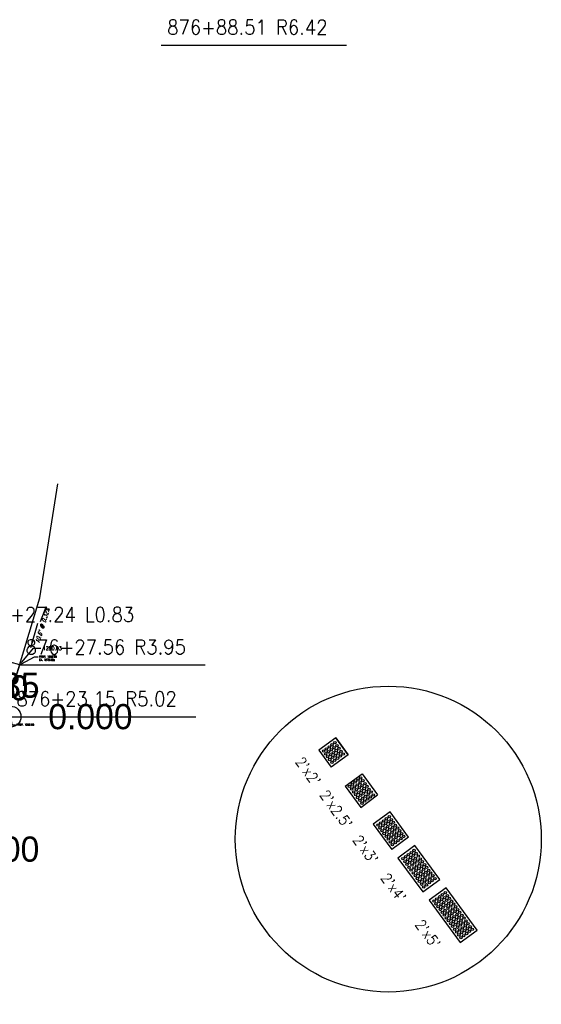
# Model space of a CAD drawing. Extents: x 167754 to 212748, y 396132 to 454338.
# Tile 142 of 150: x 171944 to 171994, y 445848 to 445942. Entities that reach past the tile are written whole.
import ezdxf
from ezdxf import colors
from ezdxf.entities.mleader import LeaderData, LeaderLine
from ezdxf.enums import TextEntityAlignment as Align
from ezdxf.math import Vec2, Vec3

# ---------------------------------------------------------------- set-up
doc = ezdxf.new("R2010")
doc.units = 0
doc.header["$MEASUREMENT"] = 0
doc.layers.get('0').update_dxf_attribs({"linetype": 'CONTINUOUS'})
for name, color, linetype, plot in [('0_3DP_MAT', 181, 'CONTINUOUS', False), ('0_EX. 3DP', 31, 'CONTINUOUS', False), ('0_QUANTITIES_PAVEMENT REMOVED', 130, 'CONTINUOUS', False), ('SC_SCRATCH-1', 7, 'CONTINUOUS', False), ('SC_SCRATCH-2', 2, 'CONTINUOUS', False), ('SC_SCRATCH-3', 3, 'CONTINUOUS', False), ('SC_SCRATCH-4', 4, 'CONTINUOUS', False), ('SC_SCRATCH-5', 5, 'CONTINUOUS', False)]:
    doc.layers.add(name, color=color, linetype=linetype, plot=plot)
for name, color, linetype in [('0_PNTS', 1, 'CONTINUOUS'), ('PNTDESC', 3, 'CONTINUOUS'), ('PNTELEV', 5, 'CONTINUOUS'), ('PNTNO', 7, 'CONTINUOUS'), ('SC_SCRATCH-6', 6, 'CONTINUOUS')]:
    doc.layers.add(name, color=color, linetype=linetype)
doc.styles.add('PTXT', font='TXT')
doc.styles.add('romans', font='romans.shx', dxfattribs={"width": 0.75, "oblique": 22.5})
doc.styles.get("Standard").update_dxf_attribs({"font": 'romans.shx', "width": 0.9})
doc.dimstyles.new('4P', dxfattribs={"dimscale": 4, "dimtxt": 0.14, "dimasz": 0.14, "dimexe": 0.05, "dimexo": 0.05, "dimgap": 0.05, "dimtad": 1, "dimzin": 0, "dimdsep": 46, "dimtxsty": 'romans', "dimcen": 0, "dimdle": 0.1, "dimclrd": 1, "dimclre": 1, "dimclrt": 7, "dimaunit": 1, "dimadec": 4, "dimazin": 0, "dimtfac": 1, "dimtmove": 0, "dimatfit": 2, "dimfxl": 1, "dimtvp": 1, "dimtolj": 1, "dimtzin": 0, "dimarcsym": 0})

# ---------------------------------------------------------------- blocks, each defined once
blk = doc.blocks.new('DOMES_5FT')
for p, q in [((-0.07, 2.499), (-2.069, 2.443)), ((-2.069, 2.443), (-1.929, -2.555)), ((0.07, -2.499), (-0.07, 2.499)), ((-1.929, -2.555), (0.07, -2.499))]:
    blk.add_line(p, q)
for centre in [(-1.725, 2.12), (-1.716, 1.788), (-1.392, 2.13), (-1.383, 1.797), (-1.059, 2.139), (-1.05, 1.806), (-0.727, 2.148), (-0.717, 1.816), (-0.394, 2.158), (-0.384, 1.825), (-1.706, 1.453), (-1.697, 1.12), (-1.374, 1.462), (-1.364, 1.129), (-1.041, 1.471), (-1.031, 1.138), (-0.708, 1.481), (-0.698, 1.148), (-0.375, 1.49), (-0.366, 1.157), (-0.356, 0.824), (-1.688, 0.787), (-1.678, 0.454), (-1.669, 0.121), (-1.355, 0.796), (-1.346, 0.463), (-1.336, 0.131), (-1.022, 0.806), (-1.013, 0.473), (-1.003, 0.14), (-0.689, 0.815), (-0.68, 0.482), (-0.67, 0.149), (-0.347, 0.491), (-0.338, 0.159), (-1.66, -0.212), (-1.65, -0.547), (-1.641, -0.881), (-1.327, -0.202), (-1.317, -0.537), (-1.308, -0.872), (-0.994, -0.193), (-0.985, -0.528), (-0.975, -0.863), (-0.661, -0.184), (-0.652, -0.518), (-0.642, -0.853), (-0.328, -0.174), (-0.319, -0.509), (-0.309, -0.844), (-1.632, -1.214), (-1.622, -1.547), (-1.613, -1.88), (-1.299, -1.205), (-1.289, -1.538), (-1.28, -1.871), (-0.966, -1.196), (-0.956, -1.528), (-0.947, -1.861), (-0.633, -1.186), (-0.624, -1.519), (-0.614, -1.852), (-0.3, -1.177), (-0.291, -1.51), (-0.281, -1.843), (-1.604, -2.213), (-1.271, -2.204), (-0.938, -2.194), (-0.605, -2.185), (-0.272, -2.175)]:
    blk.add_circle(centre, 0.115)
blk = doc.blocks.new('DOMES_4FT')
for p, q in [((-21.2, 49.3), (-24, 1.4)), ((2.7, 47.9), (-21.2, 49.3)), ((0, 0), (2.7, 47.9)), ((-24, 1.4), (0, 0))]:
    blk.add_line(p, q)
for centre in [(-17.4, 45.1), (-13.4, 44.8), (-9.5, 44.6), (-5.5, 44.4), (-1.5, 44.2), (-18.1, 33.1), (-17.9, 37.1), (-17.7, 41.1), (-14.1, 32.9), (-13.9, 36.9), (-13.7, 40.9), (-10.1, 32.6), (-9.9, 36.6), (-9.7, 40.6), (-6.2, 32.4), (-5.9, 36.4), (-5.7, 40.4), (-1.9, 36.2), (-1.7, 40.2), (-18.6, 25.1), (-18.3, 29.1), (-14.6, 24.9), (-14.4, 28.9), (-10.6, 24.6), (-10.4, 28.7), (-6.6, 24.4), (-6.4, 28.4), (-2.6, 24.2), (-2.4, 28.2), (-2.2, 32.2), (-19.3, 13.1), (-19, 17.1), (-18.8, 21.1), (-15.3, 12.9), (-15, 16.9), (-14.8, 20.9), (-11.3, 12.7), (-11.1, 16.6), (-10.8, 20.6), (-7.3, 12.4), (-7.1, 16.4), (-6.8, 20.4), (-3.3, 12.2), (-3.1, 16.2), (-2.8, 20.2), (-19.7, 5.1), (-19.5, 9.1), (-15.7, 4.9), (-15.5, 8.9), (-11.7, 4.7), (-11.5, 8.7), (-7.8, 4.4), (-7.5, 8.4), (-3.8, 4.2), (-3.5, 8.2)]:
    blk.add_circle(centre, 1.37)
blk = doc.blocks.new('SRVPNO1')
at = {"layer": 'PNTDESC', "style": 'PTXT'}
blk.add_attdef('DESC2', text='', height=1, dxfattribs=at).set_placement((0, -1.75), align=Align.CENTER)
at = {"layer": 'PNTELEV', "style": 'PTXT'}
blk.add_attdef('ELEV2', (1.5, -0.5), '', height=1, dxfattribs=at)
at = {"layer": 'PNTNO', "style": 'PTXT'}
blk.add_attdef('PT#', text='', height=1, dxfattribs=at).set_placement((0, 0.75), align=Align.CENTER)
blk = doc.blocks.new('SPT4')
at = {"color": 0, "linetype": 'Continuous'}
blk.add_circle((0, 0), 0.5, dxfattribs=at)

msp = doc.modelspace()

# ---------------------------------------------------------------- linework, layer by layer
at = {"layer": '0_EX. 3DP'}
for points in [[(171936.604, 445865.006, 1279.846), (171942.836, 445876.318, 1279.845), (171945.885, 445886.443, 1279.879), (171947.596, 445897.316, 1279.919)], [(171936.604, 445865.006, 1279.846), (171942.836, 445876.318, 1279.845), (171945.885, 445886.443, 1279.879)]]:
    msp.add_polyline3d(points, dxfattribs=at)
at = {"layer": 'SC_SCRATCH-1', "color": 1}
for points in [[(171974.079, 445873.086), (171972.467, 445871.902)], [(171974.079, 445873.086), (171975.263, 445871.475)], [(171975.263, 445871.475), (171974.079, 445873.086)], [(171972.467, 445871.902), (171973.651, 445870.29)], [(171975.263, 445871.475), (171973.651, 445870.29)], [(171975.263, 445871.475), (171973.651, 445870.29)]]:
    msp.add_lwpolyline(points, dxfattribs=at)
at = {"layer": 'SC_SCRATCH-1'}
msp.add_circle((171979.097, 445863.435), 14.582, dxfattribs=at)
at = {"layer": 'SC_SCRATCH-1', "color": 1}
for centre in [(171974.003, 445872.618), (171972.93, 445871.829), (171973.198, 445872.026), (171973.396, 445871.758), (171973.467, 445872.224), (171973.664, 445871.955), (171973.735, 445872.421), (171973.861, 445871.687), (171973.932, 445872.152), (171974.129, 445871.884), (171974.201, 445872.349), (171974.398, 445872.081), (171974.595, 445871.813), (171973.127, 445871.561), (171973.324, 445871.292), (171973.521, 445871.024), (171973.593, 445871.49), (171973.719, 445870.756), (171973.79, 445871.221), (171973.987, 445870.953), (171974.058, 445871.418), (171974.255, 445871.15), (171974.327, 445871.616), (171974.524, 445871.347), (171974.792, 445871.544)]:
    msp.add_circle(centre, 0.115, dxfattribs=at)
at = {"layer": 'SC_SCRATCH-2', "color": 6}
for points in [[(171974.983, 445868.477), (171976.595, 445869.661)], [(171976.595, 445869.661), (171978.075, 445867.647)], [(171974.983, 445868.477), (171976.463, 445866.462)], [(171976.463, 445866.462), (171978.075, 445867.647)]]:
    msp.add_lwpolyline(points, dxfattribs=at)
for centre in [(171975.935, 445868.869), (171976.203, 445869.066), (171976.472, 445869.263), (171976.669, 445868.995), (171975.398, 445868.474), (171975.596, 445868.206), (171975.667, 445868.672), (171975.793, 445867.938), (171975.864, 445868.403), (171976.061, 445868.135), (171976.132, 445868.6), (171976.329, 445868.332), (171976.401, 445868.798), (171976.527, 445868.064), (171976.598, 445868.529), (171976.795, 445868.261), (171976.866, 445868.726), (171976.992, 445867.993), (171977.063, 445868.458), (171977.26, 445868.19), (171977.459, 445867.92), (171975.99, 445867.669), (171976.187, 445867.401), (171976.258, 445867.867), (171976.385, 445867.131), (171976.455, 445867.598), (171976.654, 445867.328), (171976.724, 445867.795), (171976.852, 445867.058), (171976.922, 445867.525), (171977.12, 445867.255), (171977.19, 445867.723), (171977.389, 445867.453), (171977.657, 445867.65), (171976.584, 445866.861)]:
    msp.add_circle(centre, 0.115, dxfattribs=at)
at = {"layer": 'SC_SCRATCH-3'}
for points in [[(171979.259, 445866.035), (171977.648, 445864.851)], [(171981.036, 445863.617), (171979.259, 445866.035)], [(171977.648, 445864.851), (171979.424, 445862.433)], [(171981.036, 445863.617), (171979.424, 445862.433)]]:
    msp.add_lwpolyline(points, dxfattribs=at)
for centre in [(171978.648, 445865.171), (171978.916, 445865.368), (171979.113, 445865.1), (171979.185, 445865.566), (171979.382, 445865.297), (171978.111, 445864.777), (171978.308, 445864.509), (171978.38, 445864.974), (171978.506, 445864.24), (171978.577, 445864.706), (171978.774, 445864.437), (171978.845, 445864.903), (171978.971, 445864.169), (171979.042, 445864.635), (171979.239, 445864.366), (171979.311, 445864.832), (171979.508, 445864.563), (171979.579, 445865.029), (171979.705, 445864.295), (171979.776, 445864.76), (171979.973, 445864.492), (171980.17, 445864.224), (171978.703, 445863.972), (171978.9, 445863.703), (171979.097, 445863.435), (171979.168, 445863.901), (171979.365, 445863.632), (171979.437, 445864.098), (171979.563, 445863.364), (171979.634, 445863.829), (171979.831, 445863.561), (171979.902, 445864.027), (171980.028, 445863.293), (171980.099, 445863.758), (171980.296, 445863.49), (171980.368, 445863.955), (171980.565, 445863.687), (171979.294, 445863.167), (171979.491, 445862.898), (171979.76, 445863.096)]:
    msp.add_circle(centre, 0.115, dxfattribs=at)

# ---------------------------------------------------------------- block references
at = {"layer": '0_PNTS', "xscale": 2.4, "yscale": 2.4, "zscale": 2.4}
msp.add_blockref('SRVPNO1', (171934.201, 445862.482), dxfattribs=at).add_auto_attribs({'PT#': 'D35', 'ELEV2': '0.000'})
at = {"layer": 'SC_SCRATCH-4', "xscale": 0.08333333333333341, "yscale": 0.08333333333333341, "zscale": 0.08333333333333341, "rotation": 219.7538512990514}
msp.add_blockref('DOMES_4FT', (171980.016, 445861.627), dxfattribs=at)
at = {"layer": 'SC_SCRATCH-5', "rotation": 34.69573582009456}
msp.add_blockref('DOMES_5FT', (171986.078, 445856.774), dxfattribs=at)

# ---------------------------------------------------------------- texts
at = {"layer": '0_EX. 3DP', "style": 'romans', "oblique": 22.5, "width": 0.75}
msp.add_text("10.6' @ 0.32%", height=0.4, rotation=73.24107, dxfattribs=at).set_placement((171946.315, 445883.699), align=Align.CENTER)
at = {"layer": 'SC_SCRATCH-1', "color": 1, "insert": (171971.451, 445869.907), "char_height": 1, "attachment_point": 5, "rotation": 306.30436}
msp.add_mtext_dynamic_manual_height_columns("2'x2'", width=2.84833, gutter_width=12, heights=[0], dxfattribs=at)
at = {"layer": 'SC_SCRATCH-2', "color": 6, "insert": (171974.115, 445866.281), "char_height": 1, "attachment_point": 5, "rotation": 306.30436}
msp.add_mtext_dynamic_manual_height_columns("2'x2.5'", width=2.84833, gutter_width=12, heights=[0], dxfattribs=at)
at = {"layer": 'SC_SCRATCH-3', "insert": (171976.928, 445862.453), "char_height": 1, "attachment_point": 5, "rotation": 306.30436}
msp.add_mtext_dynamic_manual_height_columns("2'x3'", width=2.84833, gutter_width=12, heights=[0], dxfattribs=at)
at = {"layer": 'SC_SCRATCH-4', "insert": (171979.597, 445858.83), "char_height": 1, "attachment_point": 5, "rotation": 306.30436}
msp.add_mtext_dynamic_manual_height_columns("2'x4'", width=2.84833, gutter_width=12, heights=[0], dxfattribs=at)
at = {"layer": 'SC_SCRATCH-5', "insert": (171982.862, 445854.396), "char_height": 1, "attachment_point": 5, "rotation": 306.30436}
msp.add_mtext_dynamic_manual_height_columns("2'x5'", width=2.84833, gutter_width=12, heights=[0], dxfattribs=at)
at = {"layer": 'SC_SCRATCH-6', "width": 0.9}
for s, p in [('876+88.51 R6.42', (171958.022, 445940.822)), ('876+23.15 R5.02', (171943.649, 445876.802))]:
    msp.add_text(s, height=1.4, dxfattribs=at).set_placement(p, align=Align.MIDDLE_LEFT)
msp.add_text('876+27.24 L0.83', height=1.4, dxfattribs=at).set_placement((171954.88, 445884.837), align=Align.MIDDLE_RIGHT)

# ---------------------------------------------------------------- leaders
at = {"layer": '0_EX. 3DP'}
msp.add_leader([(171945.01, 445881.709), (171945.702, 445884.007)], dimstyle='4P', override={"dimscale": 20, "dimtxt": 0.12, "dimasz": 0.04, "dimdec": 2}, dxfattribs=at)
at = {"layer": 'SC_SCRATCH-6', "has_arrowhead": 0}
msp.add_leader([(171957.458, 445939.131), (171957.462, 445939.122), (171975.122, 445939.122)], dimstyle='4P', override={"dimscale": 20, "dimasz": 0.1}, dxfattribs=at)

# ---------------------------------------------------------------- next in the draw order: leaders
at = {"layer": '0_3DP_MAT'}
ml = msp.add_multileader_mtext('Standard', dxfattribs=at)
ml.set_content('PROP. 1280.03\\PEX. 1279.86±', color=256)
ml.set_leader_properties()
ml.build(insert=Vec2(0, 0))
ml.multileader.update_dxf_attribs({"dogleg_length": 0.36, "arrow_head_size": 0.18})
ctx = ml.context
ctx.base_point, ctx.char_height, ctx.arrow_head_size, ctx.landing_gap_size, ctx.plane_origin = Vec3(171945.728, 445880.824), 0.18, 0.18, 0.09, Vec3(171928.74, 445890.706)
notes = []
notes.append((ctx, [(0, (1, 1, 0), (171945.368, 445880.824), (1, 0), 0.36, [(0, [(171943.962, 445880.056)], 0, [])])]))
ctx.mtext.insert, ctx.mtext.flow_direction = Vec3(171945.818, 445880.914), 5
ctx.mtext.has_bg_fill, ctx.mtext.bg_color, ctx.mtext.bg_scale_factor, ctx.mtext.bg_transparency, ctx.mtext.use_window_bg_color = 1, -1027028792, 1.5, 0, 1
ml = msp.add_multileader_mtext('Standard', dxfattribs=at)
ml.set_content('PROP. 1280.03', color=256)
ml.set_leader_properties()
ml.build(insert=Vec2(0, 0))
ml.multileader.update_dxf_attribs({"dogleg_length": 0.36, "arrow_head_size": 0.18})
ctx = ml.context
ctx.base_point, ctx.char_height, ctx.arrow_head_size, ctx.landing_gap_size, ctx.plane_origin = Vec3(171943.566, 445874.341, 1279.973), 0.18, 0.18, 0.09, Vec3(171927.893, 445885.777, 1279.973)
notes.append((ctx, [(0, (1, 1, 0), (171943.206, 445874.341, 1279.973), (1, 0), 0.36, [(0, [(171943.11, 445875.128, 1279.973)], 0, [])])]))
ctx.mtext.insert, ctx.mtext.width, ctx.mtext.flow_direction = Vec3(171943.656, 445874.431, 1279.973), 1.84371, 5
ctx.mtext.has_bg_fill, ctx.mtext.bg_color, ctx.mtext.bg_scale_factor, ctx.mtext.bg_transparency, ctx.mtext.use_window_bg_color = 1, -1027028792, 1.5, 0, 1
for ctx, leaders in notes:
    for number, flags, end, landing, length, lines in leaders:
        leader = LeaderData()
        leader.index, (leader.has_last_leader_line, leader.has_dogleg_vector, leader.attachment_direction) = number, flags
        leader.last_leader_point, leader.dogleg_vector, leader.dogleg_length = Vec3(end), Vec3(landing), length
        for number, points, colour, breaks in lines:
            line = LeaderLine()
            line.index, line.vertices, line.color, line.breaks = number, Vec3.list(points), colors.encode_raw_color(colour), breaks
            leader.lines.append(line)
        ctx.leaders.append(leader)

# ---------------------------------------------------------------- next in the draw order: linework, layer by layer
at = {"layer": '0_QUANTITIES_PAVEMENT REMOVED'}
msp.add_lwpolyline([(171916.546, 445848.84), (171924.824, 445854.699), (171930.132, 445858.339), (171936.604, 445865.006), (171942.836, 445876.318), (171943.963, 445880.061), (171934.738, 445882.604), (171933.912, 445879.612), (171929.358, 445871.53), (171921.875, 445866.251), (171918.184, 445865.483), (171918.168, 445864.986), (171918.407, 445861.345), (171918.456, 445858.926), (171918.253, 445852.292), (171915.976, 445847.688)], close=True, dxfattribs=at)

# ---------------------------------------------------------------- next in the draw order: block references
at = {"layer": '0_PNTS', "xscale": 2.4, "yscale": 2.4, "zscale": 2.4}
for p, values in [((171933.166, 445877.851), {'PT#': 'E35', 'ELEV2': '0.000'}), ((171943.086, 445875.111), {'PT#': 'F35', 'ELEV2': '0.000'})]:
    msp.add_blockref('SRVPNO1', p, dxfattribs=at).add_auto_attribs(values)
at = {"layer": '0_PNTS', "xscale": 2, "yscale": 2, "zscale": 2}
msp.add_blockref('SPT4', (171943.086, 445875.111), dxfattribs=at)

# ---------------------------------------------------------------- next in the draw order: texts
at = {"layer": 'SC_SCRATCH-6', "width": 0.9}
msp.add_text('876+27.56 R3.95', height=1.4, dxfattribs=at).set_placement((171944.526, 445881.747), align=Align.MIDDLE_LEFT)

# ---------------------------------------------------------------- next in the draw order: leaders
at = {"layer": 'SC_SCRATCH-5'}
ml = msp.add_multileader_mtext('Standard', dxfattribs=at)
ml.set_content('1280.03', color=256)
ml.set_leader_properties()
ml.build(insert=Vec2(0, 0))
ml.multileader.update_dxf_attribs({"dogleg_length": 0.36, "arrow_head_size": 0.36, "scale": 2})
ctx = ml.context
ctx.base_point, ctx.scale, ctx.char_height, ctx.arrow_head_size, ctx.landing_gap_size, ctx.plane_origin = Vec3(171945.989, 445881.625), 2, 0.36, 0.36, 0.18, Vec3(171944.746, 445881.11)
notes = []
notes.append((ctx, [(1, (1, 1, 0), (171945.269, 445881.625), (1, 0), 0.72, [(0, [(171943.963, 445880.061)], 0, [])])]))
ctx.mtext.insert, ctx.mtext.flow_direction = Vec3(171946.169, 445881.805), 5
at = {"layer": 'SC_SCRATCH-6', "has_arrowhead": 0}
for points in [[(171943.962, 445880.056), (171943.966, 445880.047), (171961.626, 445880.047)], [(171943.086, 445875.111), (171943.089, 445875.102), (171960.749, 445875.102)]]:
    msp.add_leader(points, dimstyle='4P', override={"dimscale": 20, "dimasz": 0.1}, dxfattribs=at)
for ctx, leaders in notes:
    for number, flags, end, landing, length, lines in leaders:
        leader = LeaderData()
        leader.index, (leader.has_last_leader_line, leader.has_dogleg_vector, leader.attachment_direction) = number, flags
        leader.last_leader_point, leader.dogleg_vector, leader.dogleg_length = Vec3(end), Vec3(landing), length
        for number, points, colour, breaks in lines:
            line = LeaderLine()
            line.index, line.vertices, line.color, line.breaks = number, Vec3.list(points), colors.encode_raw_color(colour), breaks
            leader.lines.append(line)
        ctx.leaders.append(leader)

doc.saveas('drawing.dxf')
